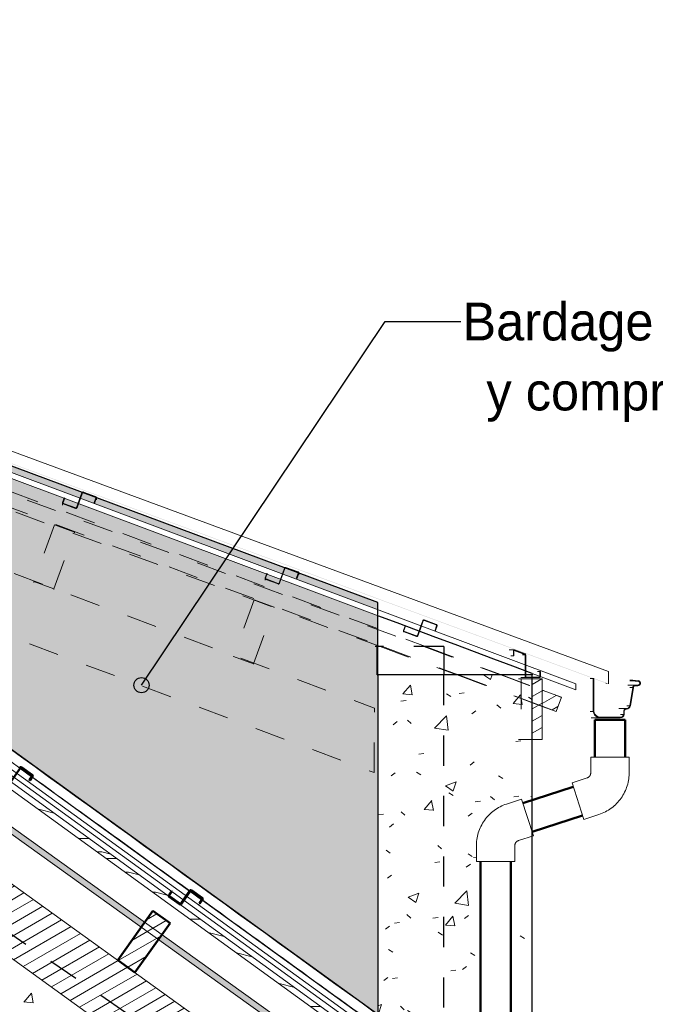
# Model space of a CAD drawing. Header units: metres. Extents: x -9.8 to 11.6, y 2.2 to 9.3.
# Tile 16 of 19: x 4.3 to 6.5, y 5.2 to 8.5. Entities that reach past the tile are written whole.
import ezdxf

# ---------------------------------------------------------------- set-up
doc = ezdxf.new("R2010")
doc.units = ezdxf.units.M
doc.linetypes.add('Tiret', pattern=[0.00635, 0.003175, -0.003175])
for name, color, linetype, lineweight in [('A-DETL', 90, 'Continuous', 18), ('A-DETL-GENF', 92, 'Continuous', 18), ('A-ROOF', 132, 'Continuous', 18), ('A-ROOF-PATT', 132, 'Continuous', 18), ('A-WALL', 113, 'Continuous', 25), ('A-WALL-HDLN', 110, 'Tiret', 25), ('A-WALL-PATT', 111, 'Continuous', 25), ('G-ANNO-TEXT', 231, 'Continuous', 9), ('P-PIPE', 3, 'Continuous', 50), ('S-BEAM', 12, 'Continuous', 18), ('S-BEAM-HDLN', 1, 'Continuous', 18)]:
    doc.layers.add(name, color=color, linetype=linetype, lineweight=lineweight)
doc.styles.add('Bodoni MT', font='BOD_R.TTF', dxfattribs={"height": 0.125})
pattern_1 = [(30, (-0.44757, 4.125), (-0.0175, 0.03031089), [])]

# ---------------------------------------------------------------- blocks, each defined once
blk = doc.blocks.new('Coude - PVC - Nom_ 40 - Standard-5041096-CCB_')
at = {"layer": 'P-PIPE', "lineweight": 18}
for p, q in [((6.2375, 6.0173), (6.2375, 5.9649)), ((6.3645, 6.0173), (6.2375, 6.0173)), ((6.3645, 5.9649), (6.3645, 6.0173)), ((6.2255, 5.9484), (6.1757, 5.9322)), ((6.1757, 5.9322), (6.2149, 5.8114)), ((6.2149, 5.8114), (6.2648, 5.8276))]:
    blk.add_line(p, q, dxfattribs=at)
at = {"layer": 'P-PIPE', "lineweight": 18, "flags": 128}
for points in [[(6.2375, 5.9649), (6.2375, 5.9642), (6.2374, 5.9635), (6.2374, 5.9628), (6.2373, 5.9621), (6.2371, 5.9615), (6.237, 5.9608), (6.2368, 5.9601), (6.2366, 5.9594), (6.2364, 5.9588), (6.2361, 5.9582), (6.2358, 5.9575), (6.2355, 5.9569), (6.2352, 5.9563), (6.2348, 5.9557), (6.2345, 5.9551), (6.2341, 5.9546), (6.2336, 5.954), (6.2332, 5.9535), (6.2327, 5.953), (6.2322, 5.9525), (6.2317, 5.952), (6.2312, 5.9515), (6.2307, 5.9511), (6.2301, 5.9507), (6.2295, 5.9503), (6.2289, 5.95), (6.2283, 5.9496), (6.2277, 5.9493), (6.2271, 5.949), (6.2264, 5.9487), (6.2258, 5.9485), (6.2255, 5.9484)], [(6.2648, 5.8276), (6.2702, 5.8295), (6.2756, 5.8316), (6.2809, 5.834), (6.2861, 5.8365), (6.2911, 5.8392), (6.2961, 5.8422), (6.301, 5.8453), (6.3057, 5.8486), (6.3103, 5.8521), (6.3147, 5.8558), (6.319, 5.8597), (6.3231, 5.8637), (6.3271, 5.8679), (6.3309, 5.8723), (6.3345, 5.8768), (6.3379, 5.8814), (6.3412, 5.8862), (6.3442, 5.8911), (6.3471, 5.8961), (6.3497, 5.9013), (6.3521, 5.9065), (6.3544, 5.9118), (6.3564, 5.9172), (6.3582, 5.9227), (6.3598, 5.9283), (6.3611, 5.9339), (6.3622, 5.9395), (6.3631, 5.9452), (6.3638, 5.951), (6.3643, 5.9567), (6.3645, 5.9625), (6.3645, 5.9649)]]:
    blk.add_lwpolyline(points, dxfattribs=at)
blk = doc.blocks.new('Coude - PVC - Nom_ 40 - Standard-V2-CCB_')
at = {"layer": 'P-PIPE', "lineweight": 18}
for p, q in [((6.0091, 5.8781), (5.9592, 5.8619)), ((6.0483, 5.7573), (6.0091, 5.8781)), ((5.9985, 5.7411), (6.0483, 5.7573)), ((5.8595, 5.7246), (5.8595, 5.6722)), ((5.9865, 5.6722), (5.9865, 5.7246)), ((5.8595, 5.6722), (5.9865, 5.6722))]:
    blk.add_line(p, q, dxfattribs=at)
at = {"layer": 'P-PIPE', "lineweight": 18, "flags": 128}
for points in [[(5.9592, 5.8619), (5.9538, 5.86), (5.9484, 5.8579), (5.9431, 5.8556), (5.9379, 5.853), (5.9328, 5.8503), (5.9279, 5.8474), (5.923, 5.8442), (5.9183, 5.8409), (5.9137, 5.8374), (5.9093, 5.8337), (5.905, 5.8298), (5.9009, 5.8258), (5.8969, 5.8216), (5.8931, 5.8172), (5.8895, 5.8127), (5.8861, 5.8081), (5.8828, 5.8033), (5.8798, 5.7984), (5.8769, 5.7934), (5.8743, 5.7883), (5.8718, 5.783), (5.8696, 5.7777), (5.8676, 5.7723), (5.8658, 5.7668), (5.8642, 5.7613), (5.8629, 5.7557), (5.8617, 5.75), (5.8608, 5.7443), (5.8602, 5.7386), (5.8597, 5.7328), (5.8595, 5.727), (5.8595, 5.7246)], [(5.9865, 5.7246), (5.9865, 5.7253), (5.9866, 5.726), (5.9866, 5.7267), (5.9867, 5.7274), (5.9868, 5.7281), (5.987, 5.7288), (5.9872, 5.7294), (5.9874, 5.7301), (5.9876, 5.7307), (5.9879, 5.7314), (5.9882, 5.732), (5.9885, 5.7326), (5.9888, 5.7332), (5.9891, 5.7338), (5.9895, 5.7344), (5.9899, 5.735), (5.9904, 5.7355), (5.9908, 5.7361), (5.9913, 5.7366), (5.9918, 5.7371), (5.9923, 5.7375), (5.9928, 5.738), (5.9933, 5.7384), (5.9939, 5.7388), (5.9945, 5.7392), (5.9951, 5.7396), (5.9957, 5.7399), (5.9963, 5.7402), (5.9969, 5.7405), (5.9975, 5.7408), (5.9982, 5.741), (5.9985, 5.7411)]]:
    blk.add_lwpolyline(points, dxfattribs=at)
blk = doc.blocks.new('Murs 2 - Murs 1-4964928-CCB_')
at = {"layer": 'A-WALL-PATT', "linetype": 'Tiret'}
h = blk.add_hatch(color=256, dxfattribs=at)
h.paths.add_polyline_path([(5.5332, 5.1676), (5.5332, 6.4849), (1.7482, 7.9008), (5.5007, 5.191)])
h.paths.add_polyline_path([(5.5334, 6.5049), (5.5334, 6.5288), (1.642, 7.9774), (1.6907, 7.9423), (5.5317, 6.5055)])
at = {"layer": 'A-WALL'}
for p, q in [((5.5334, 6.5288), (1.642, 7.9774)), ((2.3844, 7.4413), (5.5334, 5.1674)), ((5.5334, 6.5049), (5.5334, 6.5288))]:
    blk.add_line(p, q, dxfattribs=at)
at = {"layer": 'A-WALL-HDLN'}
for p, q in [((1.6421, 7.9773), (2.3844, 7.4413)), ((5.5334, 6.289), (5.5334, 6.5048))]:
    blk.add_line(p, q, dxfattribs=at)

msp = doc.modelspace()

# ---------------------------------------------------------------- hatches: boundary and pattern name
at = {"layer": 'A-DETL-GENF'}
h = msp.add_hatch(dxfattribs=at)
h.set_pattern_fill('FP_51', style=0, pattern_type=2)
h.set_pattern_definition([(0, (-0.4476, 4.125), (0, 0.889), [0.1778, -0.2667, 0.0889, -0.3556]), (0, (0.1747, 4.147), (0, 0.889), [0.1778, -0.7112]), (0, (0.0858, 4.192), (0, 0.889), [0.0889, -0.8001]), (0, (-0.4031, 4.214), (0, 0.889), [0.04445, -0.6223, 0.04445, -0.1778]), (0, (-0.092, 4.258), (0, 0.889), [0.1778, -0.2667, 0.04445, -0.40005]), (0, (-0.3142, 4.281), (0, 0.889), [0.13335, -0.75565]), (0, (-0.092, 4.303), (0, 0.889), [0.2667, -0.6223]), (0, (-0.3587, 4.325), (0, 0.889), [0.1778, -0.7112]), (0, (-0.0031, 4.347), (0, 0.889), [0.4445, -0.4445]), (0, (-0.2698, 4.392), (0, 0.889), [0.0889, -0.2667, 0.1778, -0.3556]), (0, (0.3525, 4.414), (0, 0.889), [0.1778, -0.7112]), (0, (0.1747, 4.436), (0, 0.889), [0.0889, -0.8001]), (0, (-0.0031, 4.458), (0, 0.889), [0.0889, -0.8001]), (0, (-0.4476, 4.481), (0, 0.889), [0.1778, -0.7112]), (0, (-0.0031, 4.503), (0, 0.889), [0.1778, -0.7112]), (0, (-0.0031, 4.547), (0, 0.889), [0.1778, -0.1778, 0.1778, -0.3556]), (0, (-0.1809, 4.592), (0, 0.889), [0.0889, -0.4445, 0.1778, -0.1778]), (0, (-0.0031, 4.614), (0, 0.889), [0.2667, -0.6223]), (0, (-0.0031, 4.658), (0, 0.889), [0.1778, -0.7112]), (0, (-0.3587, 4.681), (0, 0.889), [0.2667, -0.3556, 0.0889, -0.1778]), (0, (-0.3587, 4.725), (0, 0.889), [0.4445, -0.4445]), (0, (0.1747, 4.747), (0, 0.889), [0.0889, -0.8001]), (0, (-0.092, 4.77), (0, 0.889), [0.1778, -0.7112]), (0, (-0.2698, 4.792), (0, 0.889), [0.0889, -0.3556, 0.0889, -0.3556]), (0, (-0.3587, 4.814), (0, 0.889), [0.0889, -0.2667, 0.1778, -0.3556]), (0, (-0.1809, 4.836), (0, 0.889), [0.0889, -0.4445, 0.0889, -0.2667]), (0, (-0.0031, 4.858), (0, 0.889), [0.2667, -0.6223]), (0, (-0.3587, 4.903), (0, 0.889), [0.1778, -0.7112]), (0, (0.0858, 4.925), (0, 0.889), [0.0889, -0.8001]), (0, (0.2636, 4.947), (0, 0.889), [0.0889, -0.8001]), (14.036, (0.17473, 4.192), (0.889002, 1e-06), [0.09157, -3.574]), (14.036, (0.26363, 4.392), (0.889002, 1e-06), [0.09157, -3.574]), (14.036, (0.17473, 4.925), (0.889002, 1e-06), [0.09157, -3.574]), (14.036, (-0.09197, 4.592), (0.889002, 1e-06), [0.09157, -3.574]), (14.036, (0.08583, 4.725), (0.889002, 1e-06), [0.09157, -3.574]), (14.036, (0.17473, 4.658), (0.889002, 1e-06), [0.09157, -3.574]), (14.036, (-0.26977, 4.814), (0.889002, 1e-06), [0.09157, -3.574]), (14.036, (0.08583, 4.77), (0.889002, 1e-06), [0.09157, -3.574]), (14.036, (0.26363, 4.436), (0.889002, 1e-06), [0.18313, -3.482]), (14.036, (0.17473, 4.503), (0.889002, 1e-06), [0.18313, -3.482]), (14.036, (0.17473, 4.547), (0.889002, 1e-06), [0.18313, -3.482]), (165.964, (-0.09197, 4.258), (-0.889002, 1e-06), [0.09157, -0.18313, 0.09157, -3.299]), (165.964, (-0.26977, 4.392), (-0.889002, 1e-06), [0.09157, -3.574]), (165.964, (-0.26977, 4.792), (-0.889002, 1e-06), [0.18313, -3.482]), (194.036, (0.17473, 4.147), (-0.889002, -1e-06), [0.09157, -3.574]), (345.964, (0.35253, 4.147), (0.889002, -1e-06), [0.09157, -3.574]), (345.964, (0.08583, 4.458), (0.889002, -1e-06), [0.09157, -3.574]), (345.964, (0.26363, 4.614), (0.889002, -1e-06), [0.09157, -3.574]), (345.964, (-0.09197, 4.681), (0.889002, -1e-06), [0.09157, -3.574]), (345.964, (-0.18087, 4.792), (0.889002, -1e-06), [0.09157, -3.574]), (345.964, (-0.09197, 4.836), (0.889002, -1e-06), [0.09157, -3.574]), (345.964, (-0.09197, 4.681), (0.889002, -1e-06), [0.09157, -3.574]), (345.964, (0.17473, 4.814), (0.889002, -1e-06), [0.36627, -3.299]), (345.964, (-0.35867, 4.214), (0.889002, -1e-06), [0.36627, -3.299]), (345.964, (-0.26977, 4.281), (0.889002, -1e-06), [0.36627, -3.299]), (345.964, (-0.18087, 4.325), (0.889002, -1e-06), [0.09157, -0.18313, 0.18313, -3.208]), (345.964, (-0.18087, 4.392), (0.889002, -1e-06), [0.18313, -0.18313, 0.18313, -3.116]), (345.964, (-0.26977, 4.481), (0.889002, -1e-06), [0.36627, -3.299]), (345.964, (-0.35867, 4.547), (0.889002, -1e-06), [0.36627, -3.299]), (345.964, (-0.35867, 4.592), (0.889002, -1e-06), [0.36627, -3.299]), (345.964, (0.26363, 4.858), (0.889002, -1e-06), [0.09157, -3.574]), (345.964, (0.35253, 4.947), (0.889002, -1e-06), [0.18313, -3.482]), (345.964, (-0.18087, 4.903), (0.889002, -1e-06), [0.18313, -3.482]), (345.964, (-0.26977, 4.125), (0.889002, -1e-06), [0.36627, -3.299]), (345.964, (0.26363, 4.747), (0.889002, -1e-06), [0.2747, -3.391]), (345.964, (0.35253, 4.681), (0.889002, -1e-06), [0.5494, -3.116])])
h.paths.add_polyline_path([(7.517, 3.5953), (7.5287, 3.6115), (2.9531, 6.9249), (2.8827, 6.9512), (7.4791, 3.6228)])
h.paths.add_polyline_path([(2.3443, 7.3657), (1.9063, 7.6829), (1.9063, 7.6582), (2.2739, 7.392), (2.3353, 7.3691)])
h.paths.add_polyline_path([(1.9063, 7.6582), (1.9063, 7.6829), (1.8907, 7.6942), (1.8836, 7.6746), (1.9004, 7.6625)])
h.paths.add_polyline_path([(1.823, 7.7185), (1.8301, 7.738), (1.7899, 7.7666), (1.7221, 7.7916), (1.8077, 7.7296)])
h.paths.add_polyline_path([(1.5834, 7.9167), (0.839, 8.4558), (0.8272, 8.4396), (1.513, 7.943), (1.5439, 7.9314)])
h = msp.add_hatch(color=9, dxfattribs=at)
h.paths.add_polyline_path([(7.2466, 3.6681), (7.2582, 3.6844), (6.7819, 4.0254), (6.7703, 4.0091), (7.2457, 3.6688)])
h.paths.add_polyline_path([(6.7111, 4.0515), (6.7227, 4.0678), (6.2548, 4.4028), (6.2431, 4.3865), (6.7041, 4.0565)])
h.paths.add_polyline_path([(6.1862, 4.4272), (6.1978, 4.4435), (6.0297, 4.5639), (6.0181, 4.5476), (6.1493, 4.4536)])
h.paths.add_polyline_path([(5.9406, 4.6031), (5.9406, 4.6276), (5.3946, 5.0185), (5.383, 5.0022), (5.9273, 4.6126)])
h.paths.add_polyline_path([(5.3261, 5.043), (5.3377, 5.0592), (4.8193, 5.4303), (4.8077, 5.4141), (5.2553, 5.0936)])
h.paths.add_polyline_path([(4.7508, 5.4548), (4.7624, 5.4711), (4.2599, 5.8308), (4.2483, 5.8145), (4.6756, 5.5086)])
h.paths.add_polyline_path([(4.1914, 5.8552), (4.203, 5.8715), (3.6911, 6.238), (3.6796, 6.2216), (4.1158, 5.9094)])
h.paths.add_polyline_path([(3.6227, 6.2623), (3.6342, 6.2787), (3.1175, 6.6486), (3.1061, 6.6322), (3.55, 6.3144)])
h.paths.add_polyline_path([(3.0491, 6.6729), (3.0606, 6.6893), (2.5594, 7.0481), (2.5478, 7.0318), (2.9787, 6.7234)])
h.paths.add_polyline_path([(2.4908, 7.0726), (2.5025, 7.0889), (2.49, 7.0978), (2.4181, 7.1246), (2.4219, 7.122)])
h.paths.add_polyline_path([(1.8665, 7.5441), (1.8424, 7.5614), (1.8397, 7.5541), (1.8434, 7.5528)])
h.paths.add_polyline_path([(1.7746, 7.5853), (1.7817, 7.6049), (1.3683, 7.9008), (1.3567, 7.8845), (1.7721, 7.5871)])
at = {"layer": 'A-ROOF-PATT'}
h = msp.add_hatch(color=256, dxfattribs=at)
h.paths.add_polyline_path([(6.2967, 6.26), (1.642, 7.9774), (1.9258, 7.8718), (1.9264, 7.8727), (1.9734, 7.855), (1.9735, 7.854), (2.4265, 7.6854), (2.5796, 7.6297), (2.5808, 7.6313), (2.6275, 7.6138), (2.6278, 7.6116), (2.8951, 7.5138), (6.288, 6.2616), (6.292, 6.2609)])
h.paths.add_polyline_path([(1.543, 8.0089), (1.5276, 8.02), (1.5276, 8.0145), (1.54, 8.01)])
h = msp.add_hatch(color=256, dxfattribs=at)
h.paths.add_polyline_path([(7.9893, 3.35), (7.7553, 3.5191), (7.7553, 3.5177), (7.9873, 3.35)])
h.paths.add_polyline_path([(7.7533, 3.5206), (7.7143, 3.5486), (7.7143, 3.5474), (7.7522, 3.5206)])
h.paths.add_polyline_path([(7.7123, 3.5502), (7.4505, 3.7393), (7.4505, 3.7381), (7.711, 3.5502)])
h.paths.add_polyline_path([(7.4482, 3.7398), (7.4488, 3.7407), (7.4108, 3.7681), (7.4108, 3.7668), (7.4461, 3.7413)])
h.paths.add_polyline_path([(7.4085, 3.7685), (7.4087, 3.7697), (6.9061, 4.1329), (6.9058, 4.1319), (7.4068, 3.7697)])
h.paths.add_polyline_path([(6.9039, 4.1333), (6.9045, 4.1342), (6.8664, 4.1616), (6.8661, 4.1606), (6.9011, 4.1353)])
h.paths.add_polyline_path([(6.8642, 4.162), (6.8648, 4.1629), (6.1636, 4.6697), (6.163, 4.6689), (6.8623, 4.1634)])
h.paths.add_polyline_path([(6.1614, 4.67), (6.1617, 4.6712), (6.1237, 4.6981), (6.1237, 4.6973), (6.1601, 4.671)])
h.paths.add_polyline_path([(6.1217, 4.6987), (6.1221, 4.6998), (5.7541, 4.9658), (5.7541, 4.9648), (6.121, 4.6993)])
h.paths.add_polyline_path([(5.5325, 5.1247), (5.5325, 5.125), (5.534, 5.1249), (5.5243, 5.1319), (5.5239, 5.1309), (5.5323, 5.1249)])
h.paths.add_polyline_path([(5.5221, 5.1322), (5.5227, 5.1331), (5.4846, 5.1606), (5.484, 5.1598), (5.5198, 5.1339)])
h.paths.add_polyline_path([(5.4824, 5.1609), (5.4827, 5.162), (4.9525, 5.5451), (4.952, 5.5444), (5.481, 5.162)])
h.paths.add_polyline_path([(4.9504, 5.5456), (4.9509, 5.5464), (4.9128, 5.5739), (4.9123, 5.5731), (4.9475, 5.5476)])
h.paths.add_polyline_path([(4.9107, 5.5743), (4.9112, 5.5751), (4.3899, 5.9515), (4.3897, 5.9509), (4.9102, 5.5746)])
h.paths.add_polyline_path([(4.3879, 5.9522), (4.3885, 5.953), (4.3502, 5.9803), (4.3498, 5.9797), (4.3845, 5.9547)])
h.paths.add_polyline_path([(4.3482, 5.9809), (4.3488, 5.9817), (3.8261, 6.3593), (3.8261, 6.3583), (4.3472, 5.9816)])
h.paths.add_polyline_path([(3.8241, 6.3598), (3.8246, 6.3605), (3.7862, 6.3876), (3.786, 6.3873), (3.82, 6.3628)])
h.paths.add_polyline_path([(3.7844, 6.3885), (3.7849, 6.3892), (3.2594, 6.7684), (3.2595, 6.768), (3.7827, 6.3897)])
h.paths.add_polyline_path([(3.2576, 6.7693), (3.2581, 6.77), (3.22, 6.7975), (3.2195, 6.7969), (3.2529, 6.7727)])
h.paths.add_polyline_path([(3.2179, 6.798), (3.2184, 6.7987), (2.6964, 7.1758), (2.696, 7.1753), (3.2156, 6.7997)])
h.paths.add_polyline_path([(2.6944, 7.1765), (2.6948, 7.177), (2.6564, 7.2041), (2.6563, 7.204), (2.6896, 7.18)])
h.paths.add_polyline_path([(2.6547, 7.2052), (2.6551, 7.2057), (2.3611, 7.4174), (2.6518, 7.2073)])
h.paths.add_polyline_path([(2.0963, 7.6089), (2.0965, 7.6093), (2.0918, 7.6122)])
h.paths.add_polyline_path([(2.0566, 7.6376), (2.0568, 7.6379), (2.053, 7.6402)])
at = {"layer": 'A-WALL-PATT', "lineweight": 18}
h = msp.add_hatch(dxfattribs=at)
h.set_pattern_fill('FP_7', color=256, style=0, pattern_type=2)
h.set_pattern_definition([(50.001, (-0.4488, 4.125), (0.364359, -0.031878), [0.0381, -0.4191]), (355, (-0.4488, 4.125), (-0.070485, 0.382117), [0.03048, -0.33527]), (100.451, (-0.41843, 4.122), (0.293874, 0.350237), [0.03238, -0.35618]), (46.185, (-0.4488, 4.227), (0.54214, -0.084082), [0.05715, -0.62864]), (96.635, (-0.4036, 4.22), (0.474804, 0.494845), [0.04857, -0.53427]), (351.184, (-0.4488, 4.227), (0.4748, 0.494848), [0.04572, -0.50291]), (21, (-0.398, 4.201), (0.303217, -0.204532), [0.0381, -0.41909]), (325.999, (-0.398, 4.201), (0.1236, 0.368374), [0.03048, -0.33528]), (71.452, (-0.37272, 4.184), (0.42682, 0.16385), [0.03238, -0.35618]), (37.501, (-0.44879, 4.125), (0.0061777, 0.1691083), [0.01676, -0.31445, 0.01676, -0.32359, -0.33655]), (37.501, (-0.44879, 4.125), (0.0061777, 0.1691083), [-0.67157, 0.01676, -0.31978]), (7.5, (-0.44879, 4.125), (0.1336414, 0.200358), [0.01676, -0.17729, 0.01676, -0.30683, -0.12827]), (7.5, (-0.44879, 4.125), (0.1336414, 0.200358), [-0.51764, 0.01676, -0.1115]), (327.499, (-0.56207, 4.125), (0.271173, -0.01146), [0.01676, -0.11023, 0.01676, -0.37947, -0.52577]), (327.499, (-0.56207, 4.125), (0.271173, -0.01146), [-0.52323, 0.01676, -0.50901]), (317.499, (-0.61287, 4.125), (0.2962514, 0.050852), [0.01676, -0.14833, 0.01676, -0.24638, -0.37338]), (317.499, (-0.61287, 4.125), (0.2962514, 0.050852), [-0.42824, 0.01676, -0.35661])])
h.paths.add_polyline_path([(6.0282, 3.4), (6.0443, 3.4), (6.0443, 4.5844), (5.9354, 4.4317), (5.8784, 4.4723), (5.9945, 4.6352), (6.0443, 4.5997), (6.0443, 4.7105), (5.7541, 4.9204), (5.7541, 3.4)])
h.paths.add_polyline_path([(6.0443, 4.7305), (6.0443, 4.755), (5.7541, 4.9648), (5.7541, 4.9404), (6.0282, 4.7421)])
h.paths.add_polyline_path([(6.0443, 4.796), (6.0443, 5.756), (5.9978, 5.7406), (5.9898, 5.7348), (5.9865, 5.7246), (5.9865, 5.6722), (5.973, 5.6722), (5.973, 4.9414), (5.873, 4.9414), (5.873, 5.6722), (5.8595, 5.6722), (5.8595, 5.7246), (5.8646, 5.762), (5.8774, 5.7942), (5.8986, 5.8234), (5.9265, 5.8465), (5.9623, 5.8629), (6.0091, 5.8781), (6.0138, 5.8654), (6.0443, 5.8753), (6.0443, 6.2889), (5.5334, 6.2889), (5.5334, 5.1654), (6.0282, 4.8076)])
h = msp.add_hatch(dxfattribs=at)
h.set_pattern_fill('FP_1', color=256, style=0, pattern_type=2)
h.set_pattern_definition([(50.001, (-0.45648, 4.125), (0.364359, -0.031878), [0.0381, -0.4191]), (355, (-0.45648, 4.125), (-0.070485, 0.382117), [0.03048, -0.33527]), (100.451, (-0.4261, 4.122), (0.293874, 0.350237), [0.03238, -0.35618]), (46.185, (-0.4565, 4.227), (0.54214, -0.084082), [0.05715, -0.62864]), (96.635, (-0.4113, 4.22), (0.474804, 0.494845), [0.04857, -0.53427]), (351.184, (-0.4565, 4.227), (0.4748, 0.49485), [0.04572, -0.50291]), (21, (-0.40568, 4.201), (0.303217, -0.204532), [0.0381, -0.41909]), (325.999, (-0.40568, 4.201), (0.1236, 0.368374), [0.03048, -0.33528]), (71.452, (-0.3804, 4.184), (0.42682, 0.16385), [0.03238, -0.35618]), (37.501, (-0.45648, 4.125), (0.0061777, 0.1691083), [0.01676, -0.31445, 0.01676, -0.32359, -0.33655]), (37.501, (-0.45648, 4.125), (0.0061777, 0.1691083), [-0.67157, 0.01676, -0.31978]), (7.5, (-0.45648, 4.125), (0.1336414, 0.200358), [0.01676, -0.17729, 0.01676, -0.30683, -0.12827]), (7.5, (-0.45648, 4.125), (0.1336414, 0.200358), [-0.51764, 0.01676, -0.1115]), (327.499, (-0.56976, 4.125), (0.271173, -0.01146), [0.01676, -0.11023, 0.01676, -0.37947, -0.52577]), (327.499, (-0.56976, 4.125), (0.271173, -0.01146), [-0.52323, 0.01676, -0.50901]), (317.499, (-0.62056, 4.125), (0.296251, 0.050852), [0.01676, -0.14833, 0.01676, -0.24638, -0.37338]), (317.499, (-0.62056, 4.125), (0.296251, 0.050852), [-0.42824, 0.01676, -0.35661])])
h.paths.add_polyline_path([(3.918, 3.4), (5.5254, 3.4), (5.5254, 4.4864), (3.3413, 6.057), (3.3413, 5.8633), (3.1033, 5.8633), (3.1033, 3.4), (3.616, 3.4)])
h.paths.add_polyline_path([(4.1465, 5.2259), (3.3448, 5.7993), (3.3448, 6.0493), (4.1465, 5.4759)])
h.paths.add_polyline_path([(3.1033, 6.0633), (3.3326, 6.0633), (3.1033, 6.2282)])
at = {"layer": 'G-ANNO-TEXT', "lineweight": 25}
h = msp.add_hatch(color=7, dxfattribs=at)
edge = h.paths.add_edge_path()
edge.add_arc((4.7517, 6.255), 0.025, 0, 360)
at = {"layer": 'S-BEAM'}
h = msp.add_hatch(dxfattribs=at)
h.set_pattern_fill('FP_9', color=55, style=0, pattern_type=2)
h.set_pattern_definition(pattern_1)
h.paths.add_polyline_path([(5.5325, 4.4813), (5.5325, 4.4813), (5.5325, 4.7276), (5.3042, 4.8918), (5.3031, 4.8901), (5.2461, 4.9308), (5.2474, 4.9326), (1.0107, 7.9794), (1.0107, 7.8117), (0.8986, 7.861), (0.7866, 7.9418), (0.7866, 7.9103), (0.7289, 7.9356), (5.5007, 4.5041)])
h.paths.add_polyline_path([(0.3569, 8.4421), (0.3672, 8.4421), (0.3504, 8.4541), (0.334, 8.4541), (0.334, 8.4426), (0.3352, 8.4421)])
h = msp.add_hatch(dxfattribs=at)
h.set_pattern_fill('FP_9', color=55, style=0, pattern_type=2)
h.set_pattern_definition(pattern_1)
h.paths.add_polyline_path([(6.123, 6.1682), (6.1405, 6.215), (6.077, 6.2387), (6.077, 6.1854)])
h.paths.add_polyline_path([(1.9163, 7.739), (1.7636, 7.8494), (1.6976, 7.8741), (1.8501, 7.7637), (1.9069, 7.7425)])
h.paths.add_polyline_path([(1.793, 7.7851), (1.6404, 7.8954), (1.4891, 7.9519), (1.4716, 7.9051), (1.642, 7.8415)])
h = msp.add_hatch(dxfattribs=at)
h.set_pattern_fill('FP_9', color=55, style=0, pattern_type=2)
h.set_pattern_definition(pattern_1)
h.paths.add_polyline_path([(6.1231, 6.168), (6.123, 6.1682), (6.1226, 6.1682)])
h.paths.add_polyline_path([(1.9702, 7.7), (1.9163, 7.739), (1.8501, 7.7637), (1.852, 7.7624), (1.9063, 7.7426), (1.9063, 7.738), (1.902, 7.7262), (1.9063, 7.7236), (1.9396, 7.7113)])
h.paths.add_polyline_path([(1.8345, 7.7501), (1.836, 7.754), (1.793, 7.7851), (1.4777, 7.9028), (1.4743, 7.8981), (1.4703, 7.901), (1.4649, 7.8864), (1.8093, 7.7594)])
h = msp.add_hatch(dxfattribs=at)
h.set_pattern_fill('FP_45', color=55, style=0, pattern_type=2)
h.set_pattern_definition([(30.001, (-0.44928, 4.125), (-0.01750053, 0.03031058), [])])
h.paths.add_polyline_path([(6.077, 6.0756), (6.077, 6.2756), (6.0443, 6.2756), (6.0443, 6.0756)])
h = msp.add_hatch(dxfattribs=at)
h.set_pattern_fill('FP_9', color=55, style=0, pattern_type=2)
h.set_pattern_definition(pattern_1)
h.paths.add_polyline_path([(4.7891, 5.5086), (4.673, 5.3458), (4.73, 5.3051), (4.8461, 5.468)])

# ---------------------------------------------------------------- linework, layer by layer
at = {"layer": 'A-DETL'}
for p, q in [((7.517, 3.5953), (0.8272, 8.4396)), ((0.839, 8.4558), (7.5287, 3.6115)), ((7.253, 3.6635), (1.3567, 7.8845)), ((1.3683, 7.9008), (7.2647, 3.6798))]:
    msp.add_line(p, q, dxfattribs=at)
at = {"layer": 'A-ROOF'}
for p, q in [((6.2967, 6.3), (1.5278, 8.0599)), ((7.9255, 3.37), (1.5096, 8.01)), ((1.5096, 7.99), (7.5193, 3.6438)), ((6.188, 6.26), (1.6909, 7.9422)), ((1.7484, 7.9007), (6.188, 6.24)), ((6.2967, 6.26), (6.2967, 6.3)), ((6.188, 6.24), (6.188, 6.26)), ((6.292, 6.2609), (6.288, 6.2616)), ((4.3879, 5.9522), (4.3498, 5.9798)), ((4.9107, 5.5743), (4.3896, 5.951)), ((4.9504, 5.5456), (4.9122, 5.5731)), ((5.4824, 5.1609), (4.952, 5.5444))]:
    msp.add_line(p, q, dxfattribs=at)
msp.add_open_spline([(7.9893, 3.39), (7.75, 3.563), (7.2714, 3.909), (6.3142, 4.6009), (5.1177, 5.4659), (3.9211, 6.3308), (2.9639, 7.0226), (2.2459, 7.5415), (1.7671, 7.8872), (1.5276, 8.06)], degree=3, knots=[0, 0, 0, 0, 0.111111, 0.222222, 0.444444, 0.666667, 0.777778, 0.888889, 1, 1, 1, 1], dxfattribs=at)
msp.add_open_spline([(1.5276, 8.02), (1.7503, 7.8593), (2.1956, 7.5378), (2.8633, 7.0553), (3.531, 6.5727), (4.1987, 6.0901), (4.8664, 5.6075), (5.3115, 5.2857), (5.534, 5.1249)], degree=3, dxfattribs=at)
at = {"layer": 'A-WALL'}
for p, q in [((5.5333, 6.2889), (5.5333, 6.4849)), ((6.0443, 6.2889), (5.5333, 6.2889)), ((5.5334, 6.2889), (5.5334, 5.1654)), ((6.0443, 6.2937), (6.0443, 6.2889)), ((6.0443, 5.8753), (6.0443, 6.2889)), ((6.0443, 5.7696), (6.0443, 5.7702)), ((6.0443, 4.796), (6.0443, 5.756))]:
    msp.add_line(p, q, dxfattribs=at)
at = {"layer": 'A-WALL', "flags": 128}
msp.add_lwpolyline([(6.0443, 6.2937), (5.9804, 6.3176), (5.9166, 6.3415), (5.8527, 6.3654), (5.7888, 6.3893), (5.7249, 6.4132), (5.6611, 6.4371), (5.5972, 6.461), (5.5333, 6.4849)], dxfattribs=at)
at = {"layer": 'A-WALL-HDLN'}
for p, q in [((5.531, 6.2889), (5.531, 6.4855)), ((5.7522, 6.3827), (5.5247, 6.3827)), ((5.5322, 6.2889), (5.5322, 6.3827)), ((5.7522, 6.3827), (5.7522, 6.2889)), ((5.531, 6.2889), (5.5333, 6.2889)), ((5.751, 6.2889), (5.751, 4.9681)), ((5.5254, 4.6078), (3.1033, 6.2634)), ((6.0443, 5.7702), (6.0443, 5.8753)), ((6.0443, 5.7561), (6.0443, 5.7696))]:
    msp.add_line(p, q, dxfattribs=at)
at = {"layer": 'A-WALL-HDLN', "flags": 128}
msp.add_lwpolyline([(5.5333, 6.4849), (5.5329, 6.485), (5.5324, 6.4851), (5.5319, 6.4852), (5.5314, 6.4854), (5.531, 6.4855)], dxfattribs=at)
at = {"layer": 'G-ANNO-TEXT', "color": 250, "lineweight": 25}
for p, q in [((4.7517, 6.255), (5.5578, 7.4577)), ((5.5578, 7.4577), (5.8082, 7.4577))]:
    msp.add_line(p, q, dxfattribs=at)
msp.add_circle((4.7517, 6.255), 0.025, dxfattribs=at)
at = {"layer": 'P-PIPE'}
for p, q in [((6.251, 6.1402), (6.251, 6.0173)), ((6.351, 6.1402), (6.251, 6.1402)), ((6.351, 6.0173), (6.351, 6.1402)), ((6.1799, 5.9194), (6.0132, 5.8652)), ((6.0441, 5.7701), (6.2108, 5.8243)), ((5.873, 5.6722), (5.873, 4.9414)), ((5.973, 4.9414), (5.973, 5.6722))]:
    msp.add_line(p, q, dxfattribs=at)
at = {"layer": 'S-BEAM'}
for p, q in [((1.0107, 7.9794), (5.2474, 4.9326)), ((0.7291, 7.9355), (5.5325, 4.4813)), ((4.5589, 6.892), (4.5993, 6.8773)), ((4.6, 6.8792), (4.5596, 6.8939)), ((4.6026, 6.8699), (4.6026, 6.8755)), ((4.4904, 6.8581), (4.4904, 6.8525)), ((5.2287, 6.6423), (5.2563, 6.6322)), ((5.2698, 6.6294), (5.2294, 6.6441)), ((5.2725, 6.6219), (5.2725, 6.6257)), ((5.1602, 6.6083), (5.1602, 6.6045)), ((5.6819, 6.4684), (5.6758, 6.4516)), ((5.6776, 6.4509), (5.6838, 6.4677)), ((5.7274, 6.4561), (5.687, 6.4708)), ((5.7279, 6.4516), (5.7225, 6.4366)), ((5.7243, 6.4359), (5.7298, 6.4509)), ((5.7301, 6.4501), (5.7301, 6.4523)), ((5.6178, 6.4349), (5.6178, 6.4334)), ((5.7225, 6.4366), (5.7243, 6.4359)), ((5.7225, 6.436), (5.7225, 6.4366)), ((5.7243, 6.4353), (5.7243, 6.4359)), ((5.9847, 6.3716), (5.9674, 6.3716)), ((5.9731, 6.3525), (5.9817, 6.3525)), ((5.9851, 6.3715), (5.9766, 6.3715)), ((5.9817, 6.3685), (5.9817, 6.3525)), ((5.9817, 6.3525), (5.9837, 6.3525)), ((5.9837, 6.3525), (5.9837, 6.3685)), ((5.9847, 6.3696), (6.02, 6.3567)), ((6.021, 6.3585), (5.9851, 6.3715)), ((6.0199, 6.3567), (6.0115, 6.3567)), ((6.0206, 6.3556), (6.0121, 6.3556)), ((6.0206, 6.3556), (6.0206, 6.3226)), ((6.0226, 6.3218), (6.0226, 6.3557)), ((6.0147, 6.28), (6.0246, 6.28)), ((6.0676, 6.282), (6.0443, 6.282)), ((6.0443, 6.28), (6.0676, 6.28)), ((6.077, 6.2756), (6.0443, 6.2756)), ((6.077, 6.0756), (6.077, 6.2756)), ((6.2356, 6.2771), (6.2457, 6.2771)), ((6.2477, 6.2771), (6.2457, 6.2771)), ((6.2457, 6.2771), (6.2457, 6.1676)), ((6.2477, 6.1678), (6.2477, 6.2771)), ((6.3862, 6.255), (6.3603, 6.255)), ((6.367, 6.2719), (6.3771, 6.2719)), ((6.3945, 6.27), (6.3771, 6.2719)), ((6.3771, 6.2719), (6.3771, 6.2699)), ((6.3938, 6.255), (6.3862, 6.255)), ((6.3862, 6.253), (6.3938, 6.253)), ((6.3997, 6.2628), (6.3997, 6.2609)), ((6.4017, 6.2609), (6.4017, 6.2628)), ((6.077, 6.2387), (6.1405, 6.215)), ((6.3665, 6.2475), (6.3766, 6.2475)), ((6.3766, 6.2475), (6.3672, 6.1872)), ((6.3692, 6.1868), (6.3786, 6.2471)), ((6.1405, 6.215), (6.123, 6.1682)), ((6.1361, 6.2032), (6.1231, 6.168)), ((6.077, 6.1854), (6.123, 6.1682)), ((6.077, 6.185), (6.1231, 6.168)), ((6.2356, 6.1676), (6.2457, 6.1676)), ((6.3554, 6.1781), (6.3305, 6.1781)), ((6.3366, 6.1587), (6.3467, 6.1587)), ((6.3467, 6.1694), (6.3467, 6.1587)), ((6.3487, 6.1586), (6.3487, 6.1694)), ((6.2394, 6.1471), (6.2702, 6.1471)), ((6.3352, 6.1491), (6.2702, 6.1491)), ((6.2702, 6.1471), (6.3352, 6.1471)), ((6.0443, 6.0756), (6.077, 6.0756))]:
    msp.add_line(p, q, dxfattribs=at)
at = {"layer": 'S-BEAM', "lineweight": 50}
for p, q in [((4.3214, 5.939), (4.3504, 5.9805)), ((4.3496, 5.9828), (4.3488, 5.9817)), ((4.3504, 5.9805), (4.3512, 5.9816)), ((4.354, 5.9821), (4.3892, 5.9575)), ((4.3903, 5.9591), (4.3551, 5.9838)), ((4.3885, 5.9529), (4.3805, 5.9416)), ((4.3805, 5.9416), (4.3822, 5.9404)), ((4.3822, 5.9404), (4.3901, 5.9518)), ((4.3897, 5.9547), (4.3885, 5.953)), ((4.3901, 5.9518), (4.3913, 5.9535)), ((4.8509, 5.5743), (4.8417, 5.5612)), ((4.8434, 5.5601), (4.8525, 5.5732)), ((4.8525, 5.5732), (4.8509, 5.5743)), ((4.9117, 5.5757), (4.8819, 5.5331)), ((4.8835, 5.532), (4.9133, 5.5746)), ((4.9161, 5.5751), (4.9513, 5.5504)), ((4.9525, 5.552), (4.9172, 5.5767)), ((4.8427, 5.5557), (4.8779, 5.531)), ((4.8791, 5.5326), (4.8438, 5.5573)), ((4.9518, 5.5476), (4.9426, 5.5345)), ((4.9443, 5.5334), (4.9535, 5.5465)), ((4.7891, 5.5086), (4.673, 5.3458)), ((4.8461, 5.468), (4.7891, 5.5086)), ((4.9426, 5.5345), (4.9443, 5.5334)), ((4.73, 5.3051), (4.8461, 5.468)), ((4.673, 5.3458), (4.73, 5.3051))]:
    msp.add_line(p, q, dxfattribs=at)
for centre, radius, start, end in [((4.3528, 5.9805), 0.004, 55, 145), ((4.3528, 5.9805), 0.002, 55, 145), ((4.3881, 5.9558), 0.004, 325, 55), ((4.3881, 5.9558), 0.002, 325, 55), ((4.915, 5.5734), 0.004, 55, 145), ((4.915, 5.5734), 0.002, 55, 145), ((4.845, 5.5589), 0.004, 145, 235), ((4.845, 5.5589), 0.002, 145, 235), ((4.9502, 5.5488), 0.002, 325, 55), ((4.9502, 5.5488), 0.004, 325, 55), ((4.8802, 5.5343), 0.004, 235, 325), ((4.8802, 5.5343), 0.002, 235, 325)]:
    msp.add_arc(centre, radius, start, end, dxfattribs=at)
at = {"layer": 'S-BEAM'}
for centre, major_axis, ratio, start_param, end_param in [((4.5582, 6.8902), (0.004, 0), 0.999998, 1.22173, 2.268928), ((4.5582, 6.8902), (0.002, 0), 0.999998, 1.22173, 1.745329), ((4.5986, 6.8755), (0.002, 0), 0.999998, 0.350733, 1.22173), ((4.5986, 6.8755), (0.004, 0), 0.999998, 0, 1.22173), ((5.2281, 6.6404), (0.004, 0), 0.999999, 1.22173, 2.268928), ((5.2685, 6.6257), (0.002, 0), 0.999999, 0.698132, 1.22173), ((5.2685, 6.6257), (0.004, 0), 0.999999, 0.174533, 1.22173), ((5.6856, 6.467), (0.004, 0), 1, 1.22173, 2.792527), ((5.6856, 6.467), (0.002, 0), 1, 1.22173, 2.792527), ((5.7261, 6.4523), (0.002, 0), 1, 5.934119, 7.504916), ((5.7261, 6.4523), (0.004, 0), 1, 5.934119, 7.504916), ((5.9847, 6.3685), (0, 0.00304), 0.999977, 1.143591, 1.570796), ((5.9847, 6.3685), (0, 0.00304), 0.999977, 0.716322, 1.143511), ((5.9847, 6.3685), (0, 0.00304), 0.999977, 6.144841, 6.999411), ((5.9847, 6.3685), (0, 0.00104), 0.999977, 0.012174, 1.570796), ((6.0185, 6.3552), (0, 0.00216), 0.999977, 4.895629, 5.512413), ((6.0185, 6.3552), (0, 0.00416), 0.999977, 4.844288, 5.631456), ((6.0676, 6.284), (0, 0.002), 0.999977, 3.141593, 4.712389), ((6.0676, 6.284), (0, 0.004), 0.999977, 3.141593, 4.606557), ((6.3862, 6.2451), (0, 0.0099), 0.999977, 0.44215, 0.884282), ((6.3862, 6.2451), (0, 0.0079), 0.999977, 0, 1.315634), ((6.3938, 6.2609), (0, 0.00791), 0.999977, 3.141593, 4.712389), ((6.3945, 6.2628), (0, 0.00728), 0.999977, 4.712389, 6.283185), ((6.3938, 6.2609), (0, 0.00591), 0.999977, 3.665191, 4.712389), ((6.3944, 6.2628), (0, 0.0053), 0.999977, 4.712389, 5.759587), ((6.3862, 6.2451), (0, 0.0099), 0.999977, 0.8843, 1.32645), ((6.3554, 6.1903), (0, 0.0142), 0.999977, 3.141593, 4.462855), ((6.2702, 6.172), (0, 0.0249), 0.999977, 1.74551, 2.210862), ((6.2702, 6.172), (0, 0.0229), 0.999977, 1.753004, 3.141593), ((6.2702, 6.172), (0, 0.0249), 0.999977, 2.210883, 2.416603), ((6.3352, 6.1607), (0, 0.0117), 0.999977, 3.141593, 4.537856), ((6.3352, 6.1607), (0, 0.0137), 0.999977, 3.141593, 4.55116), ((6.3554, 6.1694), (0, 0.00867), 0.999977, 1.047198, 1.57078), ((6.3554, 6.1694), (0, 0.00867), 0.999977, 0.000004, 1.047154), ((6.3554, 6.1694), (0, 0.00667), 0.999977, 0, 1.570796), ((6.3554, 6.1903), (0, 0.0122), 0.999977, 3.141593, 3.579532), ((6.2702, 6.172), (0, 0.0249), 0.999977, 3.007929, 3.141593)]:
    msp.add_ellipse(centre, major_axis=major_axis, ratio=ratio, start_param=start_param, end_param=end_param, dxfattribs=at)
at = {"layer": 'S-BEAM-HDLN', "linetype": 'Tiret'}
for p, q in [((1.8791, 7.8063), (5.6912, 6.3828)), ((1.9339, 7.7667), (5.6853, 6.3828)), ((2.0322, 7.6957), (5.5483, 6.3828)), ((2.0848, 7.6578), (5.5408, 6.3828)), ((2.6444, 7.2537), (5.5219, 6.1791)), ((4.4961, 6.8745), (4.4906, 6.8594)), ((4.4925, 6.8587), (4.498, 6.8738)), ((4.498, 6.8738), (4.4961, 6.8745)), ((4.498, 6.8715), (4.498, 6.8738)), ((4.5545, 6.8915), (4.5367, 6.8427)), ((4.5386, 6.842), (4.5563, 6.8908)), ((4.6005, 6.8748), (4.595, 6.8597)), ((4.5969, 6.859), (4.6024, 6.8741)), ((4.4904, 6.8525), (4.4904, 6.8502)), ((4.493, 6.8543), (4.5334, 6.8396)), ((4.5341, 6.8415), (4.4937, 6.8562)), ((4.595, 6.8597), (4.5969, 6.859)), ((4.595, 6.8575), (4.595, 6.8597)), ((4.5969, 6.8568), (4.5969, 6.859)), ((4.6026, 6.8676), (4.6026, 6.8699)), ((3.2566, 6.8115), (5.5213, 5.9659)), ((4.4644, 6.7854), (4.396, 6.5975)), ((4.5302, 6.7614), (4.4644, 6.7854)), ((4.4618, 6.5735), (4.5302, 6.7614)), ((4.5302, 6.7613), (4.5302, 6.7592)), ((5.1659, 6.6247), (5.1605, 6.6096)), ((5.1623, 6.609), (5.1678, 6.624)), ((5.1678, 6.624), (5.1659, 6.6247)), ((5.1678, 6.6225), (5.1678, 6.624)), ((5.2243, 6.6418), (5.2065, 6.5929)), ((5.2084, 6.5922), (5.2262, 6.6411)), ((5.2563, 6.6322), (5.2691, 6.6276)), ((5.2703, 6.625), (5.2649, 6.61)), ((5.2649, 6.61), (5.2667, 6.6093)), ((5.2649, 6.6084), (5.2649, 6.61)), ((5.2667, 6.6093), (5.2722, 6.6243)), ((5.2725, 6.6203), (5.2725, 6.6219)), ((4.396, 6.5975), (4.4618, 6.5735)), ((4.396, 6.5952), (4.396, 6.5975)), ((5.1602, 6.6045), (5.1602, 6.6029)), ((5.1629, 6.6045), (5.2033, 6.5898)), ((5.2039, 6.5917), (5.1635, 6.6064)), ((5.2667, 6.6077), (5.2667, 6.6093)), ((4.4618, 6.5713), (4.4618, 6.5735)), ((5.1247, 6.5374), (5.0563, 6.3495)), ((5.1221, 6.3256), (5.1905, 6.5135)), ((5.1905, 6.5135), (5.1247, 6.5374)), ((5.1905, 6.5134), (5.1905, 6.5123)), ((5.6235, 6.4513), (5.6181, 6.4363)), ((5.6199, 6.4356), (5.6254, 6.4506)), ((5.6254, 6.4506), (5.6235, 6.4513)), ((5.6254, 6.45), (5.6254, 6.4506)), ((5.6758, 6.4515), (5.6641, 6.4195)), ((5.666, 6.4188), (5.6776, 6.4508)), ((5.6863, 6.4689), (5.7267, 6.4542)), ((5.6178, 6.4334), (5.6178, 6.4327)), ((5.6204, 6.4311), (5.6609, 6.4164)), ((5.6615, 6.4183), (5.6211, 6.433)), ((5.5411, 6.3827), (5.7951, 6.289)), ((5.5485, 6.3827), (5.7995, 6.289)), ((5.6856, 6.3827), (5.9396, 6.289)), ((5.6915, 6.3827), (5.9424, 6.289)), ((5.0563, 6.3495), (5.1221, 6.3256)), ((5.0563, 6.3483), (5.0563, 6.3495)), ((5.1221, 6.3244), (5.1221, 6.3256)), ((6.0206, 6.3225), (6.0206, 6.284)), ((6.0226, 6.284), (6.0226, 6.3218)), ((5.7954, 6.2889), (6.0769, 6.185)), ((5.7998, 6.2889), (6.0769, 6.1854)), ((5.9399, 6.2889), (6.1404, 6.2149)), ((5.9427, 6.2889), (6.0769, 6.2388)), ((6.0696, 6.3), (6.0611, 6.3)), ((6.0716, 6.3), (6.0631, 6.3)), ((6.0716, 6.3), (6.0696, 6.3)), ((6.0696, 6.3), (6.0696, 6.284)), ((6.0716, 6.284), (6.0716, 6.3)), ((5.9988, 6.2756), (6.007, 6.2756)), ((6.006, 6.28), (6.0147, 6.28)), ((6.007, 6.2756), (6.007, 6.0756)), ((6.0443, 6.2756), (6.007, 6.2756)), ((6.0443, 6.282), (6.0246, 6.282)), ((6.0246, 6.28), (6.0443, 6.28)), ((6.367, 6.2699), (6.3771, 6.2699)), ((6.3771, 6.2699), (6.3944, 6.2681)), ((6.3843, 6.2681), (6.394, 6.2681)), ((6.3571, 6.1872), (6.3672, 6.1872)), ((5.5213, 5.9659), (5.5219, 6.1791)), ((6.007, 6.0756), (5.9988, 6.0756)), ((6.007, 6.0756), (6.0443, 6.0756))]:
    msp.add_line(p, q, dxfattribs=at)
for centre, major_axis, ratio, start_param, end_param in [((4.5582, 6.8902), (0.004, 0), 0.999998, 2.268928, 2.792527), ((4.5582, 6.8902), (0.002, 0), 0.999998, 1.924371, 2.792527), ((4.5582, 6.8902), (0.002, 0), 0.999998, 1.745329, 1.853918), ((4.5986, 6.8755), (0.002, 0), 0.999998, 5.934119, 6.573082), ((4.5986, 6.8755), (0.004, 0), 0.999998, 5.934185, 6.283185), ((4.4944, 6.8581), (0.004, 0), 0.999998, 2.792527, 3.839649), ((4.4944, 6.8581), (0.004, 0), 0.999998, 3.839724, 4.363323), ((4.4944, 6.8581), (0.002, 0), 0.999998, 2.792527, 4.363323), ((4.5348, 6.8433), (0.004, 0), 0.999998, 4.363341, 4.886922), ((4.5348, 6.8433), (0.002, 0), 0.999998, 4.363323, 5.934119), ((4.5348, 6.8433), (0.004, 0), 0.999998, 4.886939, 5.934119), ((5.2281, 6.6404), (0.004, 0), 0.999999, 2.268928, 2.792527), ((5.2281, 6.6404), (0.002, 0), 0.999999, 1.492525, 2.792527), ((5.2281, 6.6404), (0.002, 0), 0.999999, 1.22173, 1.30379), ((5.1642, 6.6083), (0.004, 0), 0.999999, 2.792527, 4.363323), ((5.2685, 6.6257), (0.002, 0), 0.999999, 0.628183, 0.698132), ((5.2685, 6.6257), (0.002, 0), 0.999999, 0.174533, 0.556692), ((5.2685, 6.6257), (0.002, 0), 0.999999, 5.934119, 6.457718), ((5.2685, 6.6257), (0.004, 0), 0.999999, 5.934119, 6.457718), ((5.1642, 6.6083), (0.002, 0), 0.999999, 2.792527, 4.363323), ((5.2046, 6.5936), (0.004, 0), 0.999999, 4.363355, 5.93407), ((5.2046, 6.5936), (0.002, 0), 0.999999, 4.363323, 5.934119), ((5.6218, 6.4349), (0.004, 0), 1, 2.792527, 4.363253), ((5.6218, 6.4349), (0.002, 0), 1, 2.792527, 4.363323), ((5.6622, 6.4202), (0.004, 0), 1, 4.363323, 5.934119), ((5.6622, 6.4202), (0.002, 0), 1, 4.363323, 5.934119), ((6.0246, 6.284), (0, 0.004), 0.999977, 1.570849, 2.094395), ((6.0246, 6.284), (0, 0.004), 0.999977, 2.094424, 3.141593), ((6.0246, 6.284), (0, 0.002), 0.999977, 1.570796, 3.141593), ((6.0676, 6.284), (0, 0.004), 0.999977, 4.619103, 4.712389), ((6.3862, 6.2451), (0, 0.0099), 0.999977, 0, 0.44215), ((6.3938, 6.2609), (0, 0.00591), 0.999977, 3.141593, 3.665191), ((6.3944, 6.2628), (0, 0.0053), 0.999977, 5.759587, 6.283185), ((6.3554, 6.1903), (0, 0.0122), 0.999977, 3.579532, 4.455411), ((6.2702, 6.172), (0, 0.0249), 0.999977, 2.418614, 3.005918)]:
    msp.add_ellipse(centre, major_axis=major_axis, ratio=ratio, start_param=start_param, end_param=end_param, dxfattribs=at)

# ---------------------------------------------------------------- block references
at = {"layer": 'A-WALL-HDLN'}
msp.add_blockref('Murs 2 - Murs 1-4964928-CCB_', (0, 0), dxfattribs=at)
at = {"layer": 'P-PIPE', "lineweight": 18}
for name in ['Coude - PVC - Nom_ 40 - Standard-5041096-CCB_', 'Coude - PVC - Nom_ 40 - Standard-V2-CCB_']:
    msp.add_blockref(name, (0, 0), dxfattribs=at)

# ---------------------------------------------------------------- texts
at = {"layer": 'G-ANNO-TEXT', "color": 7, "lineweight": 25, "char_height": 0.125, "attachment_point": 1, "style": 'Bodoni MT'}
for s, insert, width in [('Bardage métallique', (5.8132, 7.5202), 1.928058), ('y compris ossature', (5.8925, 7.2886), 1.831856)]:
    msp.add_mtext(s, dxfattribs=dict(at, insert=insert, width=width))

doc.saveas('drawing.dxf')
